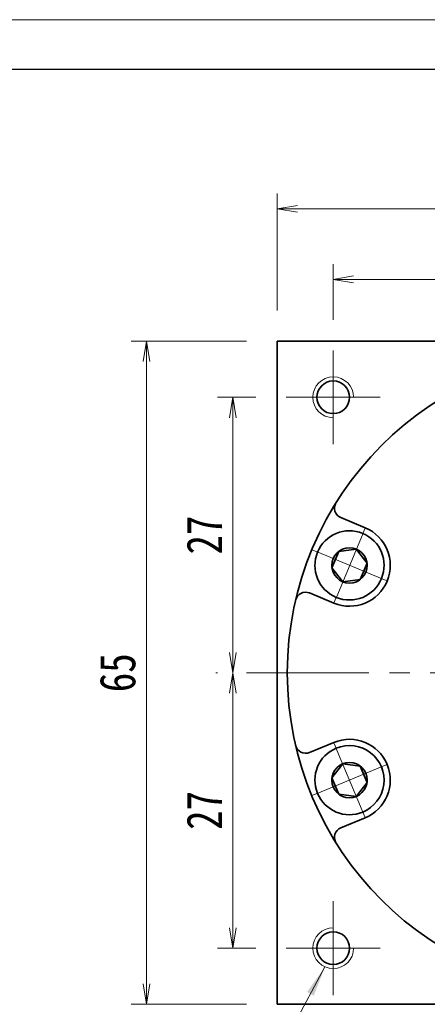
# Model space of a CAD drawing. Header units: millimetres. Extents: x -2 to 429, y 0 to 291.
# Tile 5 of 6: x 215 to 255, y 194 to 291. Entities that reach past the tile are written whole.
import ezdxf

# ---------------------------------------------------------------- set-up
doc = ezdxf.new("R2010")
doc.units = ezdxf.units.MM
doc.linetypes.add('点画线', pattern=[18, 12, -2, 2, -2])
for name, color, linetype, lineweight in [('中心线层', 1, '点画线', 18), ('图框_外框线', 7, 'Continuous', 18), ('尺寸线层', 3, 'Continuous', 18), ('粗实线层', 7, 'Continuous', 35)]:
    doc.layers.add(name, color=color, linetype=linetype, lineweight=lineweight)
doc.styles.add('宋体', font='txt', dxfattribs={"width": 0.8})
doc.dimstyles.new('A水平标注$0', dxfattribs={"dimtxt": 3.5, "dimasz": 2, "dimexe": 1.5, "dimexo": 3, "dimgap": 1.1, "dimtad": 1, "dimtoh": 1, "dimdec": 4, "dimdsep": 46, "dimtxsty": '宋体', "dimblk": 'OPEN', "dimcen": 3, "dimclrd": 3, "dimclre": 3, "dimclrt": 6, "dimadec": 0, "dimazin": 0, "dimtm": 1e-09, "dimtfac": 1, "dimtdec": 4, "dimtix": 1, "dimtmove": 0, "dimatfit": 3, "dimldrblk": 'OPEN', "dimfxl": 0, "dimlwd": 13, "dimlwe": 13, "dimarcsym": 0})

# ---------------------------------------------------------------- blocks, each defined once
blk = doc.blocks.new('_Open')
at = {"color": 0, "linetype": 'ByBlock', "lineweight": -2}
for p, q in [((-1, 0.167), (0, 0)), ((-1, -0.167), (0, 0)), ((0, 0), (-1, 0))]:
    blk.add_line(p, q, dxfattribs=at)
blk = doc.blocks.new('*D25')
at = {"layer": 'Defpoints', "color": 0}
for p in [(272.626, 265.153), (272.626, 261.861), (245.626, 258.189)]:
    blk.add_point(p, dxfattribs=at)
at = {"layer": '尺寸线层', "color": 3, "lineweight": 13}
for p, q in [((245.626, 261.189), (245.626, 266.653)), ((272.626, 264.861), (272.626, 266.653)), ((247.626, 265.153), (270.626, 265.153))]:
    blk.add_line(p, q, dxfattribs=at)
at = {"layer": '尺寸线层', "color": 3, "lineweight": 13, "xscale": 2, "yscale": 2, "zscale": 2, "rotation": 180}
blk.add_blockref('_Open', (245.626, 265.153), dxfattribs=at)
at = {"layer": '尺寸线层', "color": 3, "lineweight": 13, "xscale": 2, "yscale": 2, "zscale": 2}
blk.add_blockref('_Open', (272.626, 265.153), dxfattribs=at)
at = {"layer": '尺寸线层', "color": 6, "insert": (259.126, 267.945), "char_height": 3.5, "attachment_point": 5, "style": '宋体'}
blk.add_mtext('27', dxfattribs=at)
blk = doc.blocks.new('*D27')
at = {"layer": 'Defpoints', "color": 0}
for p in [(241.026, 253.589), (235.783, 226.589), (237.126, 226.589)]:
    blk.add_point(p, dxfattribs=at)
at = {"layer": '尺寸线层', "color": 3, "lineweight": 13}
for p, q in [((238.026, 253.589), (234.283, 253.589)), ((235.783, 251.589), (235.783, 228.589)), ((234.126, 226.589), (234.283, 226.589))]:
    blk.add_line(p, q, dxfattribs=at)
at = {"layer": '尺寸线层', "color": 3, "lineweight": 13, "xscale": 2, "yscale": 2, "zscale": 2}
for p, rotation in [((235.783, 253.589), 90), ((235.783, 226.589), 270)]:
    blk.add_blockref('_Open', p, dxfattribs=dict(at, rotation=rotation))
at = {"layer": '尺寸线层', "color": 6, "insert": (232.991, 240.089), "char_height": 3.5, "attachment_point": 5, "rotation": 90, "style": '宋体'}
blk.add_mtext('27', dxfattribs=at)
blk = doc.blocks.new('*D28')
at = {"layer": 'Defpoints', "color": 0}
for p in [(237.126, 226.589), (235.783, 199.589), (241.026, 199.589)]:
    blk.add_point(p, dxfattribs=at)
at = {"layer": '尺寸线层', "color": 3, "lineweight": 13}
for p, q in [((234.126, 226.589), (234.283, 226.589)), ((235.783, 224.589), (235.783, 201.589)), ((238.026, 199.589), (234.283, 199.589))]:
    blk.add_line(p, q, dxfattribs=at)
at = {"layer": '尺寸线层', "color": 3, "lineweight": 13, "xscale": 2, "yscale": 2, "zscale": 2}
for p, rotation in [((235.783, 226.589), 90), ((235.783, 199.589), 270)]:
    blk.add_blockref('_Open', p, dxfattribs=dict(at, rotation=rotation))
at = {"layer": '尺寸线层', "color": 6, "insert": (232.991, 213.089), "char_height": 3.5, "attachment_point": 5, "rotation": 90, "style": '宋体'}
blk.add_mtext('27', dxfattribs=at)
blk = doc.blocks.new('*D29')
at = {"layer": 'Defpoints', "color": 0}
for p in [(227.318, 259.089), (240.126, 259.089), (240.126, 194.089)]:
    blk.add_point(p, dxfattribs=at)
at = {"layer": '尺寸线层', "color": 3, "lineweight": 13}
for p, q in [((237.126, 259.089), (225.818, 259.089)), ((227.318, 196.089), (227.318, 257.089)), ((237.126, 194.089), (225.818, 194.089))]:
    blk.add_line(p, q, dxfattribs=at)
at = {"layer": '尺寸线层', "color": 3, "lineweight": 13, "xscale": 2, "yscale": 2, "zscale": 2}
for p, rotation in [((227.318, 259.089), 90), ((227.318, 194.089), 270)]:
    blk.add_blockref('_Open', p, dxfattribs=dict(at, rotation=rotation))
at = {"layer": '尺寸线层', "color": 6, "insert": (224.508, 226.589), "char_height": 3.5, "attachment_point": 5, "rotation": 90, "style": '宋体'}
blk.add_mtext('65', dxfattribs=at)
blk = doc.blocks.new('*D30')
at = {"layer": 'Defpoints', "color": 0}
for p in [(305.126, 272.071), (240.126, 259.089), (305.126, 259.089)]:
    blk.add_point(p, dxfattribs=at)
at = {"layer": '尺寸线层', "color": 3, "lineweight": 13}
for p, q in [((240.126, 262.089), (240.126, 273.571)), ((305.126, 262.089), (305.126, 273.571)), ((242.126, 272.071), (303.126, 272.071))]:
    blk.add_line(p, q, dxfattribs=at)
at = {"layer": '尺寸线层', "color": 3, "lineweight": 13, "xscale": 2, "yscale": 2, "zscale": 2, "rotation": 180}
blk.add_blockref('_Open', (240.126, 272.071), dxfattribs=at)
at = {"layer": '尺寸线层', "color": 3, "lineweight": 13, "xscale": 2, "yscale": 2, "zscale": 2}
blk.add_blockref('_Open', (305.126, 272.071), dxfattribs=at)
at = {"layer": '尺寸线层', "color": 6, "insert": (272.626, 274.882), "char_height": 3.5, "attachment_point": 5, "style": '宋体'}
blk.add_mtext('65', dxfattribs=at)
blk = doc.blocks.new('*X8')
at = {"layer": '中心线层', "linetype": '点画线', "lineweight": 18}
for p, q in [((0, -3.89), (0, 3.89)), ((-3.89, 0), (3.89, 0))]:
    blk.add_line(p, q, dxfattribs=at)
at = {"layer": '粗实线层'}
for p, q in [((-1.732, 0), (-0.866, 1.5)), ((-0.866, 1.5), (0.866, 1.5)), ((1.732, 0), (0.866, 1.5)), ((1.732, 0), (0.866, 1.5)), ((-1.732, 0), (-0.866, -1.5)), ((1.732, 0), (0.866, -1.5)), ((-0.866, -1.5), (0.866, -1.5))]:
    blk.add_line(p, q, dxfattribs=at)
blk.add_circle((0, 0), 1.732, dxfattribs=at)
for start, end in [(0, 180), (180, 360)]:
    blk.add_arc((0, 0), 3.39, start, end, dxfattribs=at)

msp = doc.modelspace()

# ---------------------------------------------------------------- hatches: boundary and pattern name
at = {"layer": '尺寸线层', "linetype": 'Continuous'}
msp.add_hatch(color=0, dxfattribs=at).paths.add_polyline_path([(244.81762, 197.75977), (243.72102, 194.94231), (243.06124, 195.29893)], flags=0)

# ---------------------------------------------------------------- linework, layer by layer
at = {"layer": '中心线层'}
for p, q in [((245.6259, 248.98917), (245.6259, 258.18917)), ((241.0259, 253.58917), (250.2259, 253.58917)), ((237.1259, 226.58917), (308.1259, 226.58917)), ((245.6259, 194.98917), (245.6259, 204.18917)), ((250.2259, 199.58917), (241.0259, 199.58917))]:
    msp.add_line(p, q, dxfattribs=at)
at = {"layer": '尺寸线层', "color": 0, "linetype": 'Continuous'}
msp.add_line((244.81762, 197.75977), (234.30363, 178.30786), dxfattribs=at)
at = {"layer": '粗实线层'}
for p, q in [((240.1259, 259.08917), (305.1259, 259.08917)), ((240.1259, 194.08917), (240.1259, 259.08917)), ((248.74994, 240.80848), (246.35952, 241.79863)), ((245.68848, 233.41745), (243.29805, 234.40759)), ((245.68848, 219.76089), (243.29805, 218.77075)), ((248.74994, 212.36986), (246.35952, 211.37971)), ((240.1259, 194.08917), (305.1259, 194.08917))]:
    msp.add_line(p, q, dxfattribs=at)
for centre, radius in [((272.6259, 226.58917), 31.5), ((245.6259, 253.58917), 1.6), ((245.6259, 199.58917), 1.6)]:
    msp.add_circle(centre, radius, dxfattribs=at)
at = {"layer": '粗实线层', "lineweight": 18}
for centre, start, end in [((245.6259, 253.58917), 0, 270), ((245.6259, 199.58917), 90, 360)]:
    msp.add_arc(centre, 2, start, end, dxfattribs=at)
at = {"layer": '粗实线层'}
for centre, radius, start, end in [((246.7422, 242.72251), 1, 148.0645374, 247.5000542), ((247.21921, 237.11297), 4, 247.5, 67.5), ((242.91537, 233.48372), 1, 67.4999458, 166.9354625), ((247.21921, 216.06538), 4, 292.5, 112.5), ((242.91537, 219.69463), 1, 193.0645374, 292.5000542), ((246.7422, 210.45584), 1, 112.4999458, 211.9354625)]:
    msp.add_arc(centre, radius, start, end, dxfattribs=at)

# ---------------------------------------------------------------- dimensions: what is measured, and where the dimension line sits
at = {"layer": '尺寸线层'}
for base, p1, p2, picture, middle in [((305.1259, 272.07128), (240.1259, 259.08917), (305.1259, 259.08917), '*D30', (272.6259, 274.88217)), ((272.6259, 265.15339), (245.6259, 258.18917), (272.6259, 261.86143), '*D25', (259.1259, 267.94473))]:
    dim = msp.add_linear_dim(base=base, p1=p1, p2=p2, dimstyle='A水平标注$0', override={"dimblk": 'Open', "dimtfill": 1, "dimtfillclr": 256}, dxfattribs=at)
    dim.commit()
    dim.dimension.update_dxf_attribs({"geometry": picture, "text_midpoint": middle})
for base, p1, p2, angle, picture, middle in [((227.31843, 259.08917), (240.1259, 194.08917), (240.1259, 259.08917), 90, '*D29', (224.50754, 226.58917)), ((235.78278, 226.58917), (241.0259, 253.58917), (237.1259, 226.58917), 270, '*D27', (232.99144, 240.08917)), ((235.78278, 199.58917), (237.1259, 226.58917), (241.0259, 199.58917), 270, '*D28', (232.99144, 213.08917))]:
    dim = msp.add_linear_dim(base=base, p1=p1, p2=p2, angle=angle, dimstyle='A水平标注$0', override={"dimblk": 'Open', "dimtfill": 1, "dimtfillclr": 256}, dxfattribs=at)
    dim.commit()
    dim.dimension.update_dxf_attribs({"geometry": picture, "text_midpoint": middle})

# ---------------------------------------------------------------- next in the draw order: wipeouts: each hides what was drawn before it
for points in [[(248.51651, 240.24492), (248.49703, 240.25291), (248.47751, 240.26079), (248.45794, 240.26854), (248.43832, 240.27617), (248.41865, 240.28368), (248.39894, 240.29107), (248.37918, 240.29833), (248.35938, 240.30548), (248.33953, 240.31249), (248.31964, 240.31939), (248.29971, 240.32616), (248.27973, 240.33281), (248.25972, 240.33933), (248.23966, 240.34573), (248.21957, 240.35201), (248.19943, 240.35816), (248.17926, 240.36418), (248.15905, 240.37008), (248.13881, 240.37585), (248.11853, 240.3815), (248.09822, 240.38702), (248.07787, 240.39242), (248.05749, 240.39769), (248.03707, 240.40283), (248.01663, 240.40784), (247.99615, 240.41273), (247.97564, 240.41749), (247.95511, 240.42213), (247.93455, 240.42663), (247.91395, 240.43101), (247.91395, 240.43101), (247.76014, 240.45953), (247.60518, 240.48092), (247.44939, 240.49514), (247.29311, 240.50216), (247.13668, 240.50196), (246.98042, 240.49455), (246.82467, 240.47993), (246.66976, 240.45814), (246.51602, 240.42923), (246.36378, 240.39326), (246.21336, 240.3503), (246.06508, 240.30045), (245.91926, 240.24382), (245.7762, 240.18051), (245.63622, 240.11067), (245.49961, 240.03445), (245.36666, 239.95201), (245.23766, 239.86352), (245.11288, 239.76918), (244.99258, 239.66918), (244.87702, 239.56373), (244.76645, 239.45307), (244.66111, 239.33743), (244.56121, 239.21704), (244.46697, 239.09218), (244.37859, 238.9631), (244.29626, 238.83008), (244.22016, 238.69341), (244.15044, 238.55337), (244.08726, 238.41026), (244.08726, 238.41026), (244.03074, 238.26439), (243.98102, 238.11607), (243.93819, 237.96561), (243.90235, 237.81334), (243.87357, 237.65958), (243.85191, 237.50465), (243.83743, 237.34889), (243.83015, 237.19262), (243.83008, 237.03619), (243.83723, 236.87992), (243.85158, 236.72414), (243.87311, 236.56919), (243.90175, 236.4154), (243.93747, 236.2631), (243.98017, 236.11261), (244.02977, 235.96424), (244.08616, 235.81833), (244.14922, 235.67517), (244.21882, 235.53507), (244.29481, 235.39833), (244.37702, 235.26524), (244.46529, 235.13609), (244.55943, 235.01115), (244.65922, 234.89068), (244.76447, 234.77494), (244.87494, 234.66419), (244.99041, 234.55864), (245.11062, 234.45854), (245.23533, 234.36409), (245.36426, 234.27549), (245.36426, 234.27549), (245.38191, 234.26403), (245.39964, 234.25267), (245.41744, 234.24143), (245.4353, 234.2303), (245.45324, 234.21928), (245.47124, 234.20836), (245.48931, 234.19757), (245.50745, 234.18688), (245.52565, 234.17631), (245.54392, 234.16585), (245.56226, 234.1555), (245.58065, 234.14527), (245.59911, 234.13515), (245.61764, 234.12515), (245.63622, 234.11526), (245.65487, 234.10549), (245.67357, 234.09583), (245.69234, 234.08629), (245.71116, 234.07687), (245.73005, 234.06756), (245.74899, 234.05837), (245.76798, 234.0493), (245.78704, 234.04035), (245.80615, 234.03151), (245.82531, 234.0228), (245.84452, 234.0142), (245.86379, 234.00572), (245.88312, 233.99737), (245.90249, 233.98913), (245.92191, 233.98101), (245.92191, 233.98101), (246.0876, 233.91741), (246.2564, 233.86257), (246.42783, 233.81663), (246.60143, 233.77973), (246.77673, 233.75197), (246.95323, 233.73342), (247.13047, 233.72413), (247.30795, 233.72413), (247.48519, 233.73342), (247.66169, 233.75197), (247.83699, 233.77973), (248.01059, 233.81663), (248.18202, 233.86257), (248.35081, 233.91741), (248.51651, 233.98101), (248.67864, 234.0532), (248.83678, 234.13378), (248.99048, 234.22252), (249.13933, 234.31918), (249.28291, 234.4235), (249.42084, 234.53519), (249.55273, 234.65395), (249.67823, 234.77944), (249.79699, 234.91134), (249.90868, 235.04926), (250.013, 235.19285), (250.10966, 235.3417), (250.1984, 235.4954), (250.27897, 235.65353), (250.35116, 235.81567), (250.35116, 235.81567), (250.41476, 235.98136), (250.46961, 236.15015), (250.51554, 236.32159), (250.55244, 236.49519), (250.58021, 236.67048), (250.59876, 236.84699), (250.60805, 237.02423), (250.60805, 237.20171), (250.59876, 237.37894), (250.58021, 237.55545), (250.55244, 237.73074), (250.51554, 237.90435), (250.46961, 238.07578), (250.41476, 238.24457), (250.35116, 238.41026), (250.27897, 238.5724), (250.1984, 238.73053), (250.10966, 238.88424), (250.013, 239.03308), (249.90868, 239.17667), (249.79699, 239.31459), (249.67823, 239.44649), (249.55273, 239.57198), (249.42084, 239.69074), (249.28291, 239.80243), (249.13933, 239.90675), (248.99048, 240.00342), (248.83678, 240.09216), (248.67864, 240.17273)], [(245.92191, 219.19733), (245.90249, 219.18921), (245.88312, 219.18098), (245.86379, 219.17262), (245.84452, 219.16414), (245.82531, 219.15554), (245.80615, 219.14683), (245.78704, 219.138), (245.76798, 219.12904), (245.74899, 219.11997), (245.73005, 219.11078), (245.71116, 219.10148), (245.69234, 219.09205), (245.67357, 219.08251), (245.65487, 219.07286), (245.63622, 219.06308), (245.61764, 219.0532), (245.59911, 219.04319), (245.58065, 219.03308), (245.56226, 219.02284), (245.54392, 219.0125), (245.52565, 219.00204), (245.50745, 218.99146), (245.48931, 218.98078), (245.47124, 218.96998), (245.45324, 218.95907), (245.4353, 218.94805), (245.41744, 218.93691), (245.39964, 218.92567), (245.38191, 218.91431), (245.36426, 218.90285), (245.36426, 218.90285), (245.23533, 218.81425), (245.11062, 218.7198), (244.99041, 218.6197), (244.87494, 218.51416), (244.76447, 218.4034), (244.65922, 218.28766), (244.55943, 218.1672), (244.46529, 218.04225), (244.37702, 217.9131), (244.29481, 217.78001), (244.21882, 217.64327), (244.14922, 217.50318), (244.08616, 217.36002), (244.02977, 217.2141), (243.98017, 217.06573), (243.93747, 216.91524), (243.90175, 216.76294), (243.87311, 216.60915), (243.85158, 216.4542), (243.83723, 216.29843), (243.83008, 216.14216), (243.83015, 215.98572), (243.83743, 215.82946), (243.85191, 215.67369), (243.87357, 215.51877), (243.90235, 215.365), (243.93819, 215.21273), (243.98102, 215.06227), (244.03074, 214.91395), (244.08726, 214.76808), (244.08726, 214.76808), (244.15044, 214.62497), (244.22016, 214.48493), (244.29626, 214.34826), (244.37859, 214.21524), (244.46697, 214.08616), (244.56121, 213.9613), (244.66111, 213.84092), (244.76645, 213.72527), (244.87702, 213.61461), (244.99258, 213.50916), (245.11288, 213.40916), (245.23766, 213.31482), (245.36666, 213.22633), (245.49961, 213.14389), (245.63622, 213.06767), (245.7762, 212.99783), (245.91926, 212.93453), (246.06508, 212.87789), (246.21336, 212.82804), (246.36378, 212.78508), (246.51602, 212.74911), (246.66976, 212.7202), (246.82467, 212.69841), (246.98042, 212.6838), (247.13668, 212.67638), (247.29311, 212.67618), (247.44939, 212.6832), (247.60518, 212.69742), (247.76014, 212.71881), (247.91395, 212.74733), (247.91395, 212.74733), (247.93455, 212.75171), (247.95511, 212.75622), (247.97564, 212.76085), (247.99615, 212.76561), (248.01663, 212.7705), (248.03707, 212.77551), (248.05749, 212.78066), (248.07787, 212.78592), (248.09822, 212.79132), (248.11853, 212.79684), (248.13881, 212.80249), (248.15905, 212.80826), (248.17926, 212.81416), (248.19943, 212.82019), (248.21957, 212.82634), (248.23966, 212.83261), (248.25972, 212.83901), (248.27973, 212.84553), (248.29971, 212.85218), (248.31964, 212.85895), (248.33953, 212.86585), (248.35938, 212.87287), (248.37918, 212.88001), (248.39894, 212.88727), (248.41865, 212.89466), (248.43832, 212.90217), (248.45794, 212.9098), (248.47751, 212.91756), (248.49703, 212.92543), (248.51651, 212.93343), (248.51651, 212.93343), (248.67864, 213.00561), (248.83678, 213.08619), (248.99048, 213.17493), (249.13933, 213.27159), (249.28291, 213.37591), (249.42084, 213.4876), (249.55273, 213.60636), (249.67823, 213.73185), (249.79699, 213.86375), (249.90868, 214.00168), (250.013, 214.14526), (250.10966, 214.29411), (250.1984, 214.44781), (250.27897, 214.60594), (250.35116, 214.76808), (250.41476, 214.93377), (250.46961, 215.10256), (250.51554, 215.274), (250.55244, 215.4476), (250.58021, 215.62289), (250.59876, 215.7994), (250.60805, 215.97664), (250.60805, 216.15412), (250.59876, 216.33135), (250.58021, 216.50786), (250.55244, 216.68316), (250.51554, 216.85676), (250.46961, 217.02819), (250.41476, 217.19698), (250.35116, 217.36267), (250.35116, 217.36267), (250.27897, 217.52481), (250.1984, 217.68295), (250.10966, 217.83665), (250.013, 217.98549), (249.90868, 218.12908), (249.79699, 218.26701), (249.67823, 218.3989), (249.55273, 218.5244), (249.42084, 218.64315), (249.28291, 218.75484), (249.13933, 218.85916), (248.99048, 218.95583), (248.83678, 219.04457), (248.67864, 219.12514), (248.51651, 219.19733), (248.35081, 219.26093), (248.18202, 219.31578), (248.01059, 219.36171), (247.83699, 219.39861), (247.66169, 219.42637), (247.48519, 219.44493), (247.30795, 219.45422), (247.13047, 219.45422), (246.95323, 219.44493), (246.77673, 219.42637), (246.60143, 219.39861), (246.42783, 219.36171), (246.2564, 219.31578), (246.0876, 219.26093)]]:
    msp.add_wipeout(points).dxf.layer = '粗实线层'

# ---------------------------------------------------------------- next in the draw order: linework, layer by layer
at = {"layer": '图框_外框线', "color": 3}
msp.add_lwpolyline([(0, 0), (410.9564, 0), (410.9564, 290.60488), (0, 290.60488)], close=True, dxfattribs=at)
at = {"layer": '图框_外框线', "color": 3, "lineweight": 25}
msp.add_lwpolyline([(24.46169, 4.89234), (406.06406, 4.89234), (406.06406, 285.71254), (24.46169, 285.71254)], close=True, dxfattribs=at)

# ---------------------------------------------------------------- next in the draw order: block references
at = {"layer": '粗实线层'}
for p, rotation in [((247.21921, 237.11297), 67.50000000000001), ((247.21921, 216.06538), 112.5)]:
    msp.add_blockref('*X8', p, dxfattribs=dict(at, rotation=rotation))

doc.saveas('drawing.dxf')
